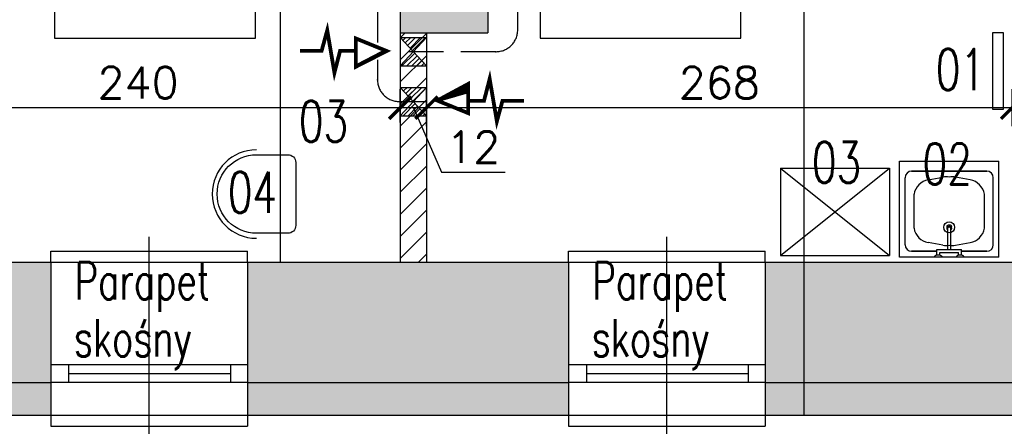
# Model space of a CAD drawing. Header units: millimetres. Extents: x 31969 to 285678, y -69766 to -1123.
# Tile 31 of 102: x 142272 to 142723, y -10680 to -10494. Entities that reach past the tile are written whole.
import ezdxf
from ezdxf.enums import TextEntityAlignment as Align
from ezdxf.lldxf.tags import DXFTag

# ---------------------------------------------------------------- set-up
doc = ezdxf.new("R2010")
doc.units = ezdxf.units.MM
doc.linetypes.add('KRE_16_8', pattern=[24, 16, -8])
for name, color, linetype in [('a- wentylacja Łukasza 2', 118, 'Continuous'), ('a-izolacja 1', 3, 'Continuous'), ('a-opis 1', 3, 'Continuous'), ('a-opis 3', 15, 'Continuous'), ('a-opis stolarki 1', 3, 'Continuous'), ('a-opis technologii 2', 12, 'Continuous'), ('a-przekrój 1', 3, 'Continuous'), ('a-przekrój 2', 251, 'Continuous'), ('a-stolarka okienna', 3, 'Continuous'), ('a-szkło', 4, 'Continuous'), ('a-szraf', 252, 'Continuous'), ('a-wymiary', 11, 'Continuous'), ('a-wyposażenie', 84, 'Continuous'), ('a-ściany działowe projektowane', 5, 'Continuous'), ('a-ściany istniejące murowane', 6, 'Continuous')]:
    doc.layers.add(name, color=color, linetype=linetype)
doc.styles.add('MAREK', font='simplex.shx')
doc.styles.add('RS01507', font='romans.shx', dxfattribs={"width": 0.7, "height": 0.15})
tags = doc.linetypes.add('DASHED', pattern=[0.75, 0.5, -0.25]).pattern_tags.tags
tags[6:7] = [DXFTag(74, 4), DXFTag(75, 0), DXFTag(340, '0'), DXFTag(46, 1.0), DXFTag(50, 0.0), DXFTag(44, 0.0), DXFTag(45, 0.0)]
tags[4:5] = [DXFTag(74, 4), DXFTag(75, 0), DXFTag(340, '0'), DXFTag(46, 1.0), DXFTag(50, 0.0), DXFTag(44, 0.0), DXFTag(45, 0.0)]
doc.dimstyles.new('MAREK', dxfattribs={"dimscale": 0.85, "dimtxt": 17, "dimasz": 12, "dimexe": 10, "dimexo": 0.625, "dimgap": 5, "dimtad": 1, "dimdec": 1, "dimdsep": 46, "dimtxsty": 'MAREK', "dimblk1": 'ARCHTICK', "dimblk2": 'ARCHTICK', "dimsah": 1, "dimcen": 2.5, "dimdle": 10, "dimadec": 0, "dimazin": 0, "dimtfac": 1, "dimtdec": 1, "dimtmove": 1, "dimatfit": 3, "dimldrblk": 'ARCHTICK', "dimfxl": 0, "dimtolj": 1, "dimtzin": 0, "dimarcsym": 0})

# ---------------------------------------------------------------- blocks, each defined once
blk = doc.blocks.new('_ARCHTICK')
at = {"color": 0, "linetype": 'ByBlock', "const_width": 0.15}
blk.add_lwpolyline([(-0.5, -0.5), (0.5, 0.5)], dxfattribs=at)
blk = doc.blocks.new('*D99')
at = {"layer": 'a-wymiary', "color": 0, "lineweight": -2, "ltscale": 100}
for p, q in [((142458.0717196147, -10542.85663354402), (142458.0717196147, -10525.85663354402)), ((142726.0717196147, -10542.85663354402), (142726.0717196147, -10525.85663354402)), ((142734.5717196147, -10534.35663354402), (142449.5717196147, -10534.35663354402))]:
    blk.add_line(p, q, dxfattribs=at)
at = {"layer": 'DEFPOINTS', "color": 0, "ltscale": 100}
for p in [(142458.0717196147, -10534.35663354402), (142458.0717196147, -10599.89497037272), (142726.0717196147, -10599.89497037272)]:
    blk.add_point(p, dxfattribs=at)
at = {"layer": 'a-wymiary', "color": 0, "lineweight": -2, "ltscale": 100, "xscale": 10.2, "yscale": 10.2, "zscale": 10.2, "rotation": 180}
blk.add_blockref('_ARCHTICK', (142458.0717196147, -10534.35663354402), dxfattribs=at)
at = {"layer": 'a-wymiary', "color": 0, "lineweight": -2, "ltscale": 100, "xscale": 10.2, "yscale": 10.2, "zscale": 10.2}
blk.add_blockref('_ARCHTICK', (142726.0717196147, -10534.35663354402), dxfattribs=at)
at = {"layer": 'a-wymiary', "color": 0, "ltscale": 100, "insert": (142592.0717196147, -10522.88163354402), "char_height": 14.45, "attachment_point": 5, "style": 'MAREK'}
blk.add_mtext('\\A1;268', dxfattribs=at)
blk = doc.blocks.new('*D100')
at = {"layer": 'a-wymiary', "color": 0, "lineweight": -2, "ltscale": 100}
for p, q in [((142446.0717196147, -10541.07798400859), (142446.0717196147, -10525.85663354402)), ((142458.0717196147, -10542.85663354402), (142458.0717196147, -10525.85663354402)), ((142466.5717196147, -10534.35663354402), (142437.5717196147, -10534.35663354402)), ((142452.0717196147, -10534.35663354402), (142464.8884793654, -10563.87994902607)), ((142464.8884793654, -10563.87994902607), (142494.0313365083, -10563.87994902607))]:
    blk.add_line(p, q, dxfattribs=at)
at = {"layer": 'DEFPOINTS', "color": 0, "ltscale": 100}
for p in [(142446.0717196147, -10534.35663354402), (142446.0717196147, -10541.60923400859), (142458.0717196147, -10599.89497037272)]:
    blk.add_point(p, dxfattribs=at)
at = {"layer": 'a-wymiary', "color": 0, "lineweight": -2, "ltscale": 100, "xscale": 10.2, "yscale": 10.2, "zscale": 10.2, "rotation": 180}
blk.add_blockref('_ARCHTICK', (142446.0717196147, -10534.35663354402), dxfattribs=at)
at = {"layer": 'a-wymiary', "color": 0, "lineweight": -2, "ltscale": 100, "xscale": 10.2, "yscale": 10.2, "zscale": 10.2}
blk.add_blockref('_ARCHTICK', (142458.0717196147, -10534.35663354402), dxfattribs=at)
at = {"layer": 'a-wymiary', "color": 0, "ltscale": 100, "insert": (142479.4599079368, -10552.40494902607), "char_height": 14.45, "attachment_point": 5, "style": 'MAREK'}
blk.add_mtext('\\A1;12', dxfattribs=at)
blk = doc.blocks.new('*D101')
at = {"layer": 'a-wymiary', "color": 0, "lineweight": -2, "ltscale": 100}
for p, q in [((142206.0717196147, -10542.85663354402), (142206.0717196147, -10525.85663354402)), ((142446.0717196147, -10541.07798400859), (142446.0717196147, -10525.85663354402)), ((142454.5717196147, -10534.35663354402), (142197.5717196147, -10534.35663354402))]:
    blk.add_line(p, q, dxfattribs=at)
at = {"layer": 'DEFPOINTS', "color": 0, "ltscale": 100}
for p in [(142206.0717196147, -10534.35663354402), (142206.0717196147, -10543.83074468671), (142446.0717196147, -10541.60923400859)]:
    blk.add_point(p, dxfattribs=at)
at = {"layer": 'a-wymiary', "color": 0, "lineweight": -2, "ltscale": 100, "xscale": 10.2, "yscale": 10.2, "zscale": 10.2, "rotation": 180}
blk.add_blockref('_ARCHTICK', (142206.0717196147, -10534.35663354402), dxfattribs=at)
at = {"layer": 'a-wymiary', "color": 0, "lineweight": -2, "ltscale": 100, "xscale": 10.2, "yscale": 10.2, "zscale": 10.2}
blk.add_blockref('_ARCHTICK', (142446.0717196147, -10534.35663354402), dxfattribs=at)
at = {"layer": 'a-wymiary', "color": 0, "ltscale": 100, "insert": (142326.0717196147, -10522.88163354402), "char_height": 14.45, "attachment_point": 5, "style": 'MAREK'}
blk.add_mtext('\\A1;240', dxfattribs=at)

msp = doc.modelspace()

# ---------------------------------------------------------------- hatches: boundary and pattern name
at = {"layer": 'a- wentylacja Łukasza 2'}
h = msp.add_hatch(dxfattribs=at)
h.set_pattern_fill('LINE', color=256, scale=0.5, angle=45)
h.set_pattern_definition([(45, (-800.0000000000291, -549.8941924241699), (-1.122532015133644, 1.122532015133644), [])])
h.paths.add_polyline_path([(142452.0717196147, -10508.69702011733), (142458.0717196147, -10502.19702011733), (142446.0717196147, -10502.19702011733)])
h.paths.add_polyline_path([(142452.0717196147, -10508.69702011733), (142446.0717196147, -10515.19702011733), (142458.0717196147, -10515.19702011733)])
h = msp.add_hatch(dxfattribs=at)
h.set_pattern_fill('LINE', color=256, scale=0.5, angle=45)
h.set_pattern_definition([(45, (1777.999999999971, 42.54522442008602), (-1.122532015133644, 1.122532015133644), [])])
h.paths.add_polyline_path([(142458.0717196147, -10538.04167433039), (142452.0717196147, -10531.54167433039), (142446.0717196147, -10538.04167433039)])
h.paths.add_polyline_path([(142458.0717196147, -10525.04167433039), (142446.0717196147, -10525.04167433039), (142452.0717196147, -10531.54167433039)])
at = {"layer": 'a-przekrój 2', "ltscale": 0.1}
h = msp.add_hatch(dxfattribs=at)
h.set_pattern_fill('LINE', color=256, scale=2.25, angle=45)
h.set_pattern_definition([(45, (-28, 0), (-5.051394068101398, 5.051394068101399), [])])
h.paths.add_polyline_path([(142458.0717196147, -10500.09663652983), (142446.0717196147, -10500.09663652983), (142446.0717196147, -10605.09663652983), (142458.0717196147, -10605.09663652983)])
at = {"layer": 'a-szraf', "ltscale": 0.9}
h = msp.add_hatch(color=254, dxfattribs=at)
h.dxf.hatch_style = 1
h.paths.add_polyline_path([(143596.0717196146, -10385.09663652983), (143596.0717196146, -10361.09663652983), (143596.0717196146, -10351.09663652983), (143541.0717196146, -10351.09663652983), (143541.0717196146, -10360.09663652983), (143246.0717196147, -10360.09663652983), (143246.0717196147, -10402.09663652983), (143256.0717196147, -10402.09663652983), (143256.0717196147, -10416.09663652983), (143266.0717196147, -10416.09663652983), (143266.0717196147, -10402.09663652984), (143541.0717196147, -10402.09663652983), (143555.0717196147, -10402.09663652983), (143555.0717196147, -10619.09663652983), (142992.5299279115, -10619.09663652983), (142992.5299279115, -10660.09663652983), (143017.0717196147, -10660.09663652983), (143017.0717196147, -11255.09663652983), (143386.0717196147, -11255.09663652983), (143386.0717196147, -11247.09663652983), (143386.0717196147, -11231.09663652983), (143041.0717196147, -11231.09663652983), (143041.0717196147, -10687.09663652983), (143556.0717196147, -10687.09663652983), (143556.0717196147, -11231.09663652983), (143536.0717196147, -11231.09663652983), (143536.0717196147, -11255.09663652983), (143580.0717196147, -11255.09663652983), (143580.0717196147, -10660.09663652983), (143596.0717196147, -10660.09663652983)])
h.paths.add_polyline_path([(143611.0717196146, -10385.09663652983), (143596.0717196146, -10385.09663652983), (143596.0717196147, -10660.09663652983), (143580.0717196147, -10660.09663652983), (143580.0717196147, -11255.09663652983), (143536.0717196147, -11255.09663652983), (143536.0717196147, -11271.09663652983), (143596.0717196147, -11271.09663652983), (143596.0717196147, -10675.09663652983), (143611.0717196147, -10675.09663652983)])
h.paths.add_polyline_path([(143611.0717196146, -10351.09663652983), (143596.0717196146, -10351.09663652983), (143596.0717196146, -10361.09663652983), (143611.0717196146, -10361.09663652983)])
h.paths.add_polyline_path([(143017.0717196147, -10660.09663652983), (142992.5299279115, -10660.09663652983), (142992.5299279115, -10675.09663652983), (143001.0717196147, -10675.09663652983), (143001.0717196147, -11271.09663652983), (143386.0717196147, -11271.09663652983), (143386.0717196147, -11255.09663652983), (143017.0717196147, -11255.09663652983)])
h.paths.add_polyline_path([(143259.0717196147, -11056.09663652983), (143216.0717196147, -11056.09663652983), (143216.0717196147, -10862.09663652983), (143381.0717196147, -10862.09663652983), (143381.0717196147, -11056.09663652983), (143377.0717196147, -11056.09663652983), (143377.0717196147, -11076.09663652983), (143401.0717196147, -11076.09663652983), (143401.0717196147, -10842.09663652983), (143196.0717196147, -10842.09663652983), (143196.0717196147, -11076.09663652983), (143259.0717196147, -11076.09663652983)], flags=17)
h.paths.add_polyline_path([(143208.0717196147, -11076.09663652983), (143196.0717196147, -11076.09663652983), (143196.0717196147, -11111.09663652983), (143208.0717196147, -11111.09663652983)], flags=17)
h.paths.add_polyline_path([(143208.0717196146, -11221.09663652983), (143196.0717196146, -11221.09663652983), (143196.0717196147, -11231.09663652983), (143208.0717196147, -11231.09663652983)], flags=17)
h.paths.add_polyline_path([(142951.0299279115, -10660.09663652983), (142831.0717196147, -10660.09663652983), (142831.0717196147, -10675.09663652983), (142946.6069494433, -10675.09663652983), (142951.0299279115, -10668.94701674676)])
h.paths.add_polyline_path([(142951.0299279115, -10619.09663652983), (142921.0717196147, -10619.09663652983), (142921.0717196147, -10605.09663652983), (142921.0717196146, -10524.09663652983), (142879.0717196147, -10524.09663652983), (142879.0717196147, -10605.09663652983), (142831.0717196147, -10605.09663652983), (142831.0717196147, -10660.09663652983), (142951.0299279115, -10660.09663652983)])
h.paths.add_polyline_path([(142951.0299279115, -10605.09663652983), (142921.0717196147, -10605.09663652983), (142921.0717196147, -10619.09663652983), (142951.0299279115, -10619.09663652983)], flags=17)
h.paths.add_polyline_path([(142971.7799279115, -10605.09663652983), (142951.0299279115, -10605.09663652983), (142959.3299279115, -10619.09663652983), (142971.7799279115, -10619.09663652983)])
h.paths.add_polyline_path([(142951.0299279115, -10605.09663652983), (142951.0299279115, -10619.09663652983), (142959.3299279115, -10619.09663652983)], flags=17)
h.paths.add_polyline_path([(142992.5299279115, -10605.09663652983), (142971.7799279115, -10605.09663652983), (142971.7799279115, -10619.09663652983), (142984.2299279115, -10619.09663652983)])
h.paths.add_polyline_path([(142992.5299279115, -10605.09663652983), (142984.2299279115, -10619.09663652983), (142992.5299279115, -10619.09663652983)], flags=17)
h.paths.add_polyline_path([(142992.5299279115, -10619.09663652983), (142984.2299279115, -10619.09663652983), (142971.7799279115, -10640.09663652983), (142983.6370707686, -10660.09663652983), (142992.5299279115, -10660.09663652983)])
h.paths.add_polyline_path([(142959.3299279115, -10619.09663652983), (142951.0299279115, -10619.09663652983), (142951.0299279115, -10660.09663652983), (142957.3953687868, -10660.09663652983), (142971.7799279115, -10640.09663652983)])
h.paths.add_polyline_path([(142971.7799279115, -10619.09663652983), (142959.3299279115, -10619.09663652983), (142971.7799279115, -10640.09663652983)], flags=17)
h.paths.add_polyline_path([(142984.2299279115, -10619.09663652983), (142971.7799279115, -10619.09663652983), (142971.7799279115, -10640.09663652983)], flags=17)
h.paths.add_polyline_path([(142971.7799279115, -10640.09663652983), (142959.9227850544, -10660.09663652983), (142971.7799279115, -10660.09663652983)], flags=16)
h.paths.add_polyline_path([(142971.7799279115, -10640.09663652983), (142971.7799279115, -10660.09663652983), (142983.6370707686, -10660.09663652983)], flags=17)
h.paths.add_polyline_path([(142983.6370707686, -10660.09663652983), (142971.7799279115, -10660.09663652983), (142971.7799279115, -10675.09663652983), (142992.5299279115, -10675.09663652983)])
h.paths.add_polyline_path([(142971.7799279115, -10660.09663652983), (142959.9227850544, -10660.09663652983), (142951.0299279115, -10675.09663652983), (142971.7799279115, -10675.09663652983)])
h.paths.add_polyline_path([(142992.5299279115, -10660.09663652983), (142983.6370707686, -10660.09663652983), (142992.5299279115, -10675.09663652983)], flags=17)
h.paths.add_polyline_path([(142959.9227850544, -10660.09663652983), (142957.3953687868, -10660.09663652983), (142951.0299279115, -10668.94701674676), (142951.0299279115, -10675.09663652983)], flags=17)
h.paths.add_polyline_path([(142957.3953687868, -10660.09663652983), (142951.0299279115, -10660.09663652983), (142951.0299279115, -10668.94701674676)], flags=16)
h.paths.add_polyline_path([(142971.7799279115, -10640.09663652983), (142957.3953687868, -10660.09663652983), (142959.9227850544, -10660.09663652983)], flags=17)
h.paths.add_polyline_path([(142954.5299279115, -10360.09663652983), (142853.0717196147, -10360.09663652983), (142853.0717196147, -10375.09663652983), (142879.0717196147, -10375.09663652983), (142879.0717196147, -10444.09663652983), (142921.0717196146, -10444.09663652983), (142921.0717196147, -10402.09663652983), (142954.5299279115, -10402.09663652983)])
h.paths.add_polyline_path([(143127.5564485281, -10360.09663652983), (143036.0717196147, -10360.09663652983), (143036.0717196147, -10375.09663652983), (142989.0299279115, -10375.09663652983), (142989.0299279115, -10402.09663652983), (143127.5564485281, -10402.09663652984)])
h.paths.add_polyline_path([(143144.0717196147, -10365.58919518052), (143144.0717196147, -10360.09663652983), (143137.058463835, -10360.09663652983), (143137.0576679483, -10381.09394096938)], flags=17)
h.paths.add_polyline_path([(143137.058463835, -10360.09663652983), (143127.5564485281, -10360.09663652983), (143137.0564485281, -10381.09663652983), (143137.0576679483, -10381.09394096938)], flags=17)
h.paths.add_polyline_path([(143127.5564485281, -10360.09663652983), (143127.5564485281, -10402.09663652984), (143137.0564485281, -10381.09663652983)], flags=17)
h.paths.add_polyline_path([(143137.0576677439, -10381.09933163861), (143137.0564485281, -10381.09663652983), (143127.5564485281, -10402.09663652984), (143137.0568718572, -10402.09663652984)], flags=17)
h.paths.add_polyline_path([(143144.0717196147, -10396.60407787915), (143137.0576677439, -10381.09933163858), (143137.0568718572, -10402.09663652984), (143144.0717196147, -10402.09663652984)], flags=17)
h.paths.add_polyline_path([(143144.0717196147, -10365.58919518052), (143137.0576679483, -10381.09394096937), (143137.0576677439, -10381.09933163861), (143144.0717196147, -10396.60407787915)], flags=17)
h.paths.add_polyline_path([(142989.0299279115, -10375.09663652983), (142976.7084993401, -10375.09663652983), (142971.7799279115, -10381.09663652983), (142989.0299279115, -10402.09663652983)])
h.paths.add_polyline_path([(142976.7084993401, -10375.09663652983), (142971.7799279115, -10375.09663652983), (142971.7799279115, -10381.09663652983)], flags=17)
h.paths.add_polyline_path([(142971.7799279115, -10375.09663652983), (142966.8513564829, -10375.09663652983), (142971.7799279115, -10381.09663652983)], flags=17)
h.paths.add_polyline_path([(142966.8513564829, -10375.09663652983), (142966.0717196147, -10375.09663652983), (142966.0717196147, -10374.14751338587), (142954.5299279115, -10360.09663652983), (142954.5299279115, -10402.09663652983), (142971.7799279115, -10381.09663652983)])
h.paths.add_polyline_path([(142966.0717196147, -10360.09663652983), (142954.5299279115, -10360.09663652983), (142966.0717196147, -10374.14751338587)], flags=17)
h.paths.add_polyline_path([(142971.7799279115, -10381.09663652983), (142954.5299279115, -10402.09663652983), (142971.7799279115, -10402.09663652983)], flags=17)
h.paths.add_polyline_path([(142971.7799279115, -10381.09663652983), (142971.7799279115, -10402.09663652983), (142989.0299279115, -10402.09663652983)], flags=17)
h.paths.add_polyline_path([(142741.0717196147, -10396.69613323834), (142726.0717196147, -10396.69613323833), (142726.0717196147, -10605.09663652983), (142630.8582230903, -10605.09663652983), (142630.8582230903, -10660.09663652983), (142741.0717196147, -10660.09663652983), (142741.0717196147, -10605.09663652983)])
h.paths.add_polyline_path([(142741.0717196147, -10660.09663652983), (142630.8582230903, -10660.09663652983), (142630.8582230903, -10675.09663652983), (142741.0717196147, -10675.09663652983)])
h.paths.add_polyline_path([(142630.8582230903, -10660.09663652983), (142613.0717196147, -10660.09663652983), (142613.0717196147, -10675.09663652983), (142630.8582230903, -10675.09663652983)])
h.paths.add_polyline_path([(142630.8582230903, -10605.09663652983), (142613.0717196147, -10605.09663652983), (142613.0717196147, -10660.09663652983), (142630.8582230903, -10660.09663652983)])
h.paths.add_polyline_path([(142751.0717196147, -10360.09663652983), (142726.0717196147, -10360.09663652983), (142726.0717196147, -10375.09663652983), (142726.0717196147, -10383.69613323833), (142741.0717196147, -10383.69613323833), (142741.0717196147, -10375.09663652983), (142751.0717196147, -10375.09663652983)])
h.paths.add_polyline_path([(142741.0717196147, -10383.69613323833), (142733.5717196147, -10390.19613323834), (142741.0717196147, -10390.19613323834)])
h.paths.add_polyline_path([(142726.0717196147, -10383.69613323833), (142726.0717196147, -10390.19613323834), (142733.5717196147, -10390.19613323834)])
h.paths.add_polyline_path([(142741.0717196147, -10383.69613323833), (142726.0717196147, -10383.69613323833), (142733.5717196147, -10390.19613323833)])
h.paths.add_polyline_path([(142733.5717196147, -10390.19613323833), (142726.0717196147, -10396.69613323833), (142741.0717196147, -10396.69613323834)])
h.paths.add_polyline_path([(142733.5717196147, -10390.19613323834), (142726.0717196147, -10390.19613323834), (142726.0717196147, -10396.69613323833)], flags=17)
h.paths.add_polyline_path([(142741.0717196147, -10390.19613323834), (142733.5717196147, -10390.19613323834), (142741.0717196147, -10396.69613323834)], flags=17)
h.paths.add_polyline_path([(142523.0717196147, -10660.09663652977), (142376.0717196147, -10660.09663652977), (142376.0717196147, -10675.09663652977), (142523.0717196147, -10675.09663652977)])
h.paths.add_polyline_path([(142523.0717196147, -10605.09663652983), (142376.0717196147, -10605.09663652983), (142376.0717196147, -10660.09663652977), (142523.0717196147, -10660.09663652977)])
h.paths.add_polyline_path([(142286.0717196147, -10605.09663652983), (142206.0717196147, -10605.09663652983), (142206.0717196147, -10388.98815919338), (142191.0717196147, -10388.98815919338), (142191.0717196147, -10605.09663652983), (142158.0717196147, -10605.09663652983), (142158.0717196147, -10660.09663652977), (142286.0717196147, -10660.09663652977)])
h.paths.add_polyline_path([(142286.0717196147, -10660.09663652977), (142158.0717196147, -10660.09663652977), (142158.0717196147, -10675.09663652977), (142286.0717196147, -10675.09663652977)])
h.paths.add_polyline_path([(142068.0717196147, -10660.09663652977), (141971.0717196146, -10660.09663652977), (141971.0717196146, -10675.09663652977), (142068.0717196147, -10675.09663652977)])
h.paths.add_polyline_path([(142068.0717196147, -10605.09663652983), (142001.0717196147, -10605.09663652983), (142001.0717196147, -10593.09663652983), (141986.0717196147, -10593.09663652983), (141986.0717196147, -10605.09663652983), (141971.0717196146, -10605.09663652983), (141971.0717196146, -10660.09663652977), (142068.0717196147, -10660.09663652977)])
h.paths.add_polyline_path([(142027.0717196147, -10456.20376256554), (141986.0717196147, -10456.20376256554), (141986.0717196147, -10503.09663652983), (142027.0717196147, -10503.09663652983)])
h.paths.add_polyline_path([(142027.0717196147, -10431.59663652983), (142013.5654336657, -10431.59663652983), (141999.5654336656, -10431.59663652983), (141999.5654336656, -10417.59663652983), (142013.5654336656, -10417.59663652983), (142027.0717196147, -10417.59663652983), (142027.0717196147, -10375.09663652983), (142066.0638264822, -10375.09663652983), (142066.0638264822, -10360.09663652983), (141986.0717196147, -10360.09663652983), (141986.0717196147, -10456.20376256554), (142027.0717196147, -10456.20376256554)])
h.paths.add_polyline_path([(142027.0717196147, -10417.59663652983), (142013.5654336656, -10417.59663652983), (142013.5654336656, -10431.59663652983), (142027.0717196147, -10431.59663652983)], flags=17)
h.paths.add_polyline_path([(142085.0717196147, -10360.09663652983), (142066.0638264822, -10360.09663652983), (142085.0717196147, -10364.0023679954)], flags=17)
h.paths.add_polyline_path([(142085.0717196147, -10364.0023679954), (142066.0638264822, -10360.09663652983), (142066.0638264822, -10375.09663652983), (142085.0717196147, -10371.19090506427)])
h.paths.add_polyline_path([(142085.0717196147, -10371.19090506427), (142066.0638264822, -10375.09663652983), (142085.0717196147, -10375.09663652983)], flags=17)
h.paths.add_polyline_path([(142486.0717196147, -10375.09663652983), (142634.0717196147, -10375.09663652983), (142634.0717196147, -10360.09663652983), (142368.0717196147, -10360.09663652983), (142368.0717196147, -10375.09663652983), (142446.0717196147, -10375.09663652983), (142446.0717196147, -10500.09663652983), (142486.0717196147, -10500.09663652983)])
h.paths.add_polyline_path([(142236.0717196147, -10360.09663652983), (142187.0717196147, -10360.09663652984), (142187.0717196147, -10375.09663652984), (142191.0717196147, -10375.09663652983), (142191.0717196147, -10375.98815919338), (142206.0717196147, -10375.98815919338), (142206.0717196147, -10375.09663652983), (142236.0717196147, -10375.09663652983)])
h.paths.add_polyline_path([(142206.0717196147, -10375.98815919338), (142191.0717196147, -10375.98815919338), (142198.5717196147, -10382.48815919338)])
h.paths.add_polyline_path([(142191.0717196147, -10375.98815919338), (142191.0717196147, -10382.48815919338), (142198.5717196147, -10382.48815919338)], flags=17)
h.paths.add_polyline_path([(142206.0717196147, -10375.98815919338), (142198.5717196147, -10382.48815919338), (142206.0717196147, -10382.48815919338)], flags=17)
h.paths.add_polyline_path([(142206.0717196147, -10382.48815919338), (142198.5717196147, -10382.48815919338), (142206.0717196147, -10388.98815919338)])
h.paths.add_polyline_path([(142198.5717196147, -10382.48815919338), (142191.0717196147, -10388.98815919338), (142206.0717196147, -10388.98815919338)])
h.paths.add_polyline_path([(142198.5717196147, -10382.48815919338), (142191.0717196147, -10382.48815919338), (142191.0717196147, -10388.98815919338)])

# ---------------------------------------------------------------- linework, layer by layer
at = {"layer": 'a- wentylacja Łukasza 2', "linetype": 'KRE_16_8'}
for p, q in [((142435.64775864, -10392.48815919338), (142435.64775864, -10521.54167433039)), ((142499.8466330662, -10498.69702011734), (142499.8466330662, -10400.19613323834)), ((142489.8466330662, -10508.69702011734), (142446.0717196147, -10508.69702011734)), ((142446.0717196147, -10531.54167433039), (142458.0717196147, -10531.54167433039))]:
    msp.add_line(p, q, dxfattribs=at)
at = {"layer": 'a- wentylacja Łukasza 2'}
for p, q in [((142446.0717196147, -10502.19702011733), (142458.0717196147, -10502.19702011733)), ((142458.0717196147, -10502.19702011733), (142446.0717196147, -10515.19702011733)), ((142458.0717196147, -10515.19702011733), (142446.0717196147, -10502.19702011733)), ((142446.0717196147, -10515.19702011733), (142458.0717196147, -10515.19702011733)), ((142446.0717196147, -10525.04167433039), (142458.0717196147, -10525.04167433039)), ((142446.0717196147, -10538.04167433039), (142458.0717196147, -10525.04167433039)), ((142446.0717196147, -10525.04167433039), (142458.0717196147, -10538.04167433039)), ((142446.0717196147, -10538.04167433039), (142458.0717196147, -10538.04167433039))]:
    msp.add_line(p, q, dxfattribs=at)
at = {"layer": 'a- wentylacja Łukasza 2', "ltscale": 0.5, "const_width": 1.741824}
for points in [[(142400.1956740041, -10508.331196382), (142410.0593444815, -10508.331196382), (142412.6422413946, -10498.93931422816), (142415.9406659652, -10518.32397147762), (142418.5236695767, -10508.331196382), (142425.743531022, -10508.331196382), (142425.7435310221, -10514.42285283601), (142439.6892287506, -10508.33119638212), (142425.743531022, -10502.64706041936), (142425.743531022, -10508.331196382)], [(142502.726785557, -10531.16379796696), (142492.8631150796, -10531.16379796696), (142490.2802181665, -10540.5556801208), (142486.9817935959, -10521.17102287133), (142484.3987899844, -10531.16379796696), (142477.1789285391, -10531.16379796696), (142477.178928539, -10525.07214151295), (142463.2332308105, -10531.16379796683), (142477.1789285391, -10536.8479339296), (142477.1789285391, -10531.16379796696)]]:
    msp.add_lwpolyline(points, dxfattribs=at)
at = {"layer": 'a- wentylacja Łukasza 2', "linetype": 'KRE_16_8'}
for centre, start, end in [((142489.8466330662, -10498.69702011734), 270, 0), ((142445.64775864, -10521.54167433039), 180, 270)]:
    msp.add_arc(centre, 10, start, end, dxfattribs=at)
for p in [(142489.8466330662, -10508.69702011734), (142435.64775864, -10521.54167433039)]:
    msp.add_point(p, dxfattribs=at)
at = {"layer": 'a-izolacja 1'}
for p, q in [((142158.0717196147, -10660.09663652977), (142286.0717196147, -10660.09663652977)), ((142376.0717196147, -10660.09663652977), (142523.0717196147, -10660.09663652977)), ((142613.0717196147, -10660.09663652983), (142741.0717196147, -10660.09663652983))]:
    msp.add_line(p, q, dxfattribs=at)
at = {"layer": 'a-opis 3'}
for points in [[(142379.7971136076, -10456.20376256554), (142287.8824123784, -10456.20376256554), (142287.8824123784, -10502.43995177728), (142379.7971136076, -10502.43995177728)], [(142601.9954699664, -10456.20376256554), (142510.0807687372, -10456.20376256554), (142510.0807687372, -10502.43995177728), (142601.9954699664, -10502.43995177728)]]:
    msp.add_lwpolyline(points, close=True, dxfattribs=at)
at = {"layer": 'a-opis stolarki 1'}
for p, q in [((142331.0717196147, -10730.52524394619), (142331.0717196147, -10593.40270311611)), ((142568.0717196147, -10730.52524394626), (142568.0717196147, -10593.40270311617))]:
    msp.add_line(p, q, dxfattribs=at)
at = {"layer": 'a-przekrój 1', "ltscale": 100}
msp.add_line((142630.8582230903, -10675.09663652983), (142630.8582230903, -10385.1807420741), dxfattribs=at)
at = {"layer": 'a-stolarka okienna', "ltscale": 40}
for p, q in [((142286.0717196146, -10605.09663652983), (142286.0717196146, -10600.09663652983)), ((142286.0717196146, -10600.09663652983), (142376.0717196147, -10600.09663652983)), ((142376.0717196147, -10605.09663652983), (142376.0717196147, -10600.09663652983)), ((142523.0717196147, -10605.09663652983), (142523.0717196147, -10600.09663652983)), ((142523.0717196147, -10600.09663652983), (142613.0717196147, -10600.09663652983)), ((142613.0717196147, -10605.09663652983), (142613.0717196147, -10600.09663652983)), ((142286.0717196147, -10675.09663652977), (142286.0717196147, -10680.09663652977)), ((142376.0717196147, -10675.09663652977), (142376.0717196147, -10680.09663652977)), ((142523.0717196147, -10675.09663652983), (142523.0717196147, -10680.09663652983)), ((142613.0717196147, -10675.09663652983), (142613.0717196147, -10680.09663652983)), ((142286.0717196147, -10680.09663652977), (142376.0717196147, -10680.09663652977)), ((142523.0717196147, -10680.09663652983), (142613.0717196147, -10680.09663652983))]:
    msp.add_line(p, q, dxfattribs=at)
at = {"layer": 'a-stolarka okienna', "linetype": 'DASHED', "lineweight": 25, "ltscale": 20}
for p, q in [((142286.0717196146, -10605.09663652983), (142376.0717196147, -10605.09663652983)), ((142523.0717196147, -10605.09663652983), (142613.0717196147, -10605.09663652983)), ((142286.0717196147, -10675.09663652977), (142376.0717196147, -10675.09663652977)), ((142523.0717196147, -10675.09663652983), (142613.0717196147, -10675.09663652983))]:
    msp.add_line(p, q, dxfattribs=at)
at = {"layer": 'a-stolarka okienna'}
for p, q in [((142376.0717196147, -10652.09663652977), (142286.2965844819, -10652.09663652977)), ((142294.296584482, -10652.09663652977), (142294.296584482, -10660.09663652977)), ((142368.296584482, -10652.09663652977), (142368.296584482, -10660.09663652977)), ((142613.0717196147, -10652.09663652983), (142523.2965844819, -10652.09663652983)), ((142531.296584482, -10652.09663652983), (142531.296584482, -10660.09663652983)), ((142605.296584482, -10652.09663652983), (142605.296584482, -10660.09663652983)), ((142376.0717196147, -10660.09663652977), (142286.0717196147, -10660.09663652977)), ((142613.0717196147, -10660.09663652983), (142523.0717196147, -10660.09663652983))]:
    msp.add_line(p, q, dxfattribs=at)
at = {"layer": 'a-szkło', "ltscale": 2}
for p, q in [((142294.296584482, -10656.09663652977), (142368.296584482, -10656.09663652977)), ((142531.296584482, -10656.09663652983), (142605.296584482, -10656.09663652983))]:
    msp.add_line(p, q, dxfattribs=at)
at = {"layer": 'a-wyposażenie'}
for p, q in [((142391.0717196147, -10375.09663652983), (142391.0717196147, -10605.09663652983)), ((142620.0258134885, -10562.07864510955), (142670.0258134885, -10562.07864510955)), ((142620.0258134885, -10562.07864510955), (142620.0258134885, -10602.07864510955)), ((142620.0258134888, -10562.07864510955), (142670.0258134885, -10602.07864510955)), ((142620.0258134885, -10602.07864510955), (142670.0258134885, -10562.07864510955)), ((142670.0258134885, -10562.07864510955), (142670.0258134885, -10602.07864510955)), ((142674.6192063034, -10558.89397535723), (142719.9813731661, -10558.89397535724)), ((142674.6192063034, -10602.75237296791), (142674.6192063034, -10558.89397535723)), ((142719.9813731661, -10602.75237296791), (142719.9813731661, -10558.89397535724)), ((142677.1192063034, -10597.10080180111), (142677.1192063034, -10566.39397535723)), ((142680.1192063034, -10563.39397535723), (142714.4813731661, -10563.39397535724)), ((142714.4813731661, -10563.39397535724), (142680.1192063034, -10563.39397535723)), ((142687.654378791, -10567.38758035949), (142694.4381227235, -10566.15417235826)), ((142706.9462006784, -10567.38758035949), (142700.1624567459, -10566.15417235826)), ((142717.4813731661, -10597.10080180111), (142717.4813731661, -10566.39397535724)), ((142681.194310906, -10589.5514294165), (142681.194310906, -10573.94334774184)), ((142713.4062685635, -10589.5514294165), (142713.4062685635, -10573.94334774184)), ((142713.4062685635, -10589.5514294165), (142713.4062685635, -10573.94334774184)), ((142696.3002897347, -10589.56393463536), (142696.3002897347, -10588.85993463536)), ((142696.6202897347, -10599.25461925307), (142696.6202897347, -10589.56393463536)), ((142697.9802897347, -10599.25461925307), (142697.9802897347, -10589.56393463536)), ((142698.3002897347, -10589.56393463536), (142698.3002897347, -10588.85993463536)), ((142694.4381228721, -10597.3406048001), (142687.654378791, -10596.10719679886)), ((142700.1624565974, -10597.3406048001), (142706.9462006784, -10596.10719679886)), ((142620.0258134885, -10602.07864510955), (142670.0258134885, -10602.07864510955)), ((142719.9813731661, -10602.75237296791), (142674.6192063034, -10602.75237296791)), ((142691.6202381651, -10600.10080180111), (142680.1192063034, -10600.10080180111)), ((142680.1192063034, -10600.10080180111), (142691.6202381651, -10600.10080180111)), ((142691.6202381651, -10599.25461925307), (142702.9803413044, -10599.25461925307)), ((142691.6202381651, -10601.89338115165), (142691.6202381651, -10599.25461925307)), ((142692.9802381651, -10600.61461925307), (142701.6203413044, -10600.61461925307)), ((142692.9802381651, -10601.89338115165), (142692.9802381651, -10600.61461925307)), ((142701.6203413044, -10601.89338115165), (142701.6203413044, -10600.61461925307)), ((142702.9803413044, -10601.89338115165), (142702.9803413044, -10599.25461925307)), ((142714.4813731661, -10600.10080180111), (142702.9803413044, -10600.10080180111)), ((142702.9803413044, -10600.10080180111), (142714.4813731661, -10600.10080180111))]:
    msp.add_line(p, q, dxfattribs=at)
msp.add_lwpolyline([(142717.3059985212, -10535.13136767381), (142717.3059985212, -10499.88859503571), (142721.9790369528, -10499.88859503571), (142721.9790369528, -10535.13136767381)], close=True, dxfattribs=at)
msp.add_lwpolyline([(142380.2503413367, -10591.86079754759, -0.9999999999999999), (142380.2503413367, -10555.86079754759), (142394.6503413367, -10555.86079754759, -0.414213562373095), (142398.2503413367, -10559.46079754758), (142398.2503413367, -10588.26079754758, -0.414213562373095), (142394.6503413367, -10591.86079754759)], format="xyb", close=True, dxfattribs=at)
for points in [[(142696.3002897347, -10588.85993463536, -0.1045459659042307), (142696.3753589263, -10588.50483391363, -0.1007964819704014), (142696.5931829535, -10588.19815561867, -0.09591071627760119), (142696.9145713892, -10587.99618599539, -0.09272044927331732), (142697.3002897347, -10587.92403777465, -0.0927204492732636), (142697.6860080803, -10587.99618599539, -0.09591071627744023), (142698.0073965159, -10588.19815561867, -0.100796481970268), (142698.2252205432, -10588.50483391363, -0.1045459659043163), (142698.3002897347, -10588.85993463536, -0.1045459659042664)], [(142696.6202897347, -10590.2501687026, -0.00914130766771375), (142696.5931829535, -10590.22571365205, -0.1007964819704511), (142696.3753589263, -10589.91903535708, -0.1045459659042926), (142696.3002897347, -10589.56393463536, -0.1045459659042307), (142696.3753589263, -10589.20883391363, -0.1007964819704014), (142696.5931829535, -10588.90215561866, -0.09591071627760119), (142696.9145713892, -10588.70018599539, -0.09272044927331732), (142697.3002897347, -10588.62803777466, -0.0927204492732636), (142697.6860080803, -10588.70018599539, -0.09591071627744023), (142698.0073965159, -10588.90215561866, -0.100796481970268), (142698.2252205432, -10589.20883391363, -0.1045459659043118), (142698.3002897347, -10589.56393463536, -0.1045459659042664), (142698.2252205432, -10589.91903535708, -0.1007964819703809), (142698.0073965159, -10590.22571365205, -0.009141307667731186), (142697.9802897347, -10590.2501687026, -0.09272044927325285)], [(142696.6202897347, -10589.56393463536, -0.1045459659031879), (142696.6679802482, -10589.33834361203, -0.1007964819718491), (142696.8118446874, -10589.13579432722, -0.09591071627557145), (142697.03023594, -10588.99855105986, -0.09272044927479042), (142697.3002897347, -10588.94803777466, -0.0927204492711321), (142697.5703435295, -10588.99855105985, -0.09591071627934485), (142697.788734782, -10589.13579432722, -0.1007964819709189), (142697.9325992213, -10589.33834361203, -0.1045459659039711), (142697.9802897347, -10589.56393463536, -0.1045459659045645)]]:
    msp.add_lwpolyline(points, format="xyb", dxfattribs=at)
msp.add_circle((142697.3002897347, -10589.11907293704), 2.5, dxfattribs=at)
for centre, radius, start, end in [((142380.2503413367, -10573.86079754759), 20.25, 90, 270), ((142680.1192063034, -10566.39397535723), 3, 90, 180), ((142689.0854622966, -10575.25853964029), 8, 100.3048464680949, 170.5376777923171), ((142695.8692062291, -10574.02513163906), 8, 79.69515353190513, 100.3048464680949), ((142698.7313732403, -10574.02513163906), 8, 79.69515353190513, 100.3048464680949), ((142705.5151171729, -10575.25853964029), 8, 9.462322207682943, 79.69515353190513), ((142714.4813731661, -10566.39397535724), 3, 0, 90), ((142689.0854622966, -10588.23623751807), 8, 189.4623222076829, 259.6951535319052), ((142705.5151171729, -10588.23623751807), 8, 280.3048464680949, 350.5376777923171), ((142680.1192063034, -10597.10080180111), 3, 180, 270), ((142695.8692063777, -10589.4696455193), 8, 259.6951535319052, 280.3048464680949), ((142698.7313730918, -10589.4696455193), 8, 259.6951535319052, 280.3048464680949), ((142714.4813731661, -10597.10080180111), 3, 270, 0), ((142692.3002381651, -10604.29912428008), 2.5, 38.22130188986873, 141.7786981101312), ((142702.3003413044, -10604.29912428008), 2.5, 38.22130188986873, 141.7786981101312)]:
    msp.add_arc(centre, radius, start, end, dxfattribs=at)
at = {"layer": 'a-ściany działowe projektowane', "ltscale": 20}
for p, q in [((142446.0717196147, -10500.09663652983), (142446.0717196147, -10605.09663652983)), ((142458.0717196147, -10500.09663652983), (142458.0717196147, -10605.09663652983))]:
    msp.add_line(p, q, dxfattribs=at)
at = {"layer": 'a-ściany istniejące murowane'}
for p, q in [((142446.0717196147, -10375.09663652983), (142446.0717196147, -10500.09663652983)), ((142486.0717196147, -10375.09663652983), (142486.0717196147, -10500.09663652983)), ((142446.0717196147, -10500.09663652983), (142486.0717196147, -10500.09663652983)), ((142206.0717196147, -10605.09663652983), (142286.0717196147, -10605.09663652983)), ((142286.0717196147, -10605.09663652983), (142286.0717196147, -10675.09663652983)), ((142376.0717196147, -10605.09663652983), (142523.0717196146, -10605.09663652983)), ((142376.0717196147, -10605.09663652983), (142376.0717196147, -10675.09663652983)), ((142523.0717196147, -10605.09663652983), (142523.0717196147, -10675.09663652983)), ((142613.0717196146, -10605.09663652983), (142726.0717196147, -10605.09663652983)), ((142613.0717196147, -10605.09663652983), (142613.0717196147, -10675.09663652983)), ((142158.0717196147, -10675.09663652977), (142286.0717196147, -10675.09663652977)), ((142376.0717196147, -10675.09663652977), (142523.0717196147, -10675.09663652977)), ((142613.0717196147, -10675.09663652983), (142741.0717196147, -10675.09663652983))]:
    msp.add_line(p, q, dxfattribs=at)

# ---------------------------------------------------------------- texts
at = {"layer": 'a-opis 1', "ltscale": 40, "style": 'RS01507', "width": 0.7}
for s, p in [('Parapet ', (142296.9761476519, -10613.5486915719)), ('Parapet ', (142533.9761476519, -10613.54869157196)), ('skośny', (142296.7085521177, -10639.75439952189)), ('skośny', (142533.7085521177, -10639.75439952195))]:
    msp.add_text(s, height=17.1027203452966, dxfattribs=at).set_placement(p, align=Align.MIDDLE_LEFT)
at = {"layer": 'a-opis technologii 2', "ltscale": 40, "style": 'RS01507', "width": 0.7}
for s, p in [('01', (142691.136054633, -10526.25023951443)), ('03', (142399.6000770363, -10550.01370610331)), ('03', (142634.4820499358, -10568.77608048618)), ('02', (142685.0995011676, -10569.47610612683)), ('04', (142367.1093537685, -10582.50326280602))]:
    msp.add_text(s, height=18.81299237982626, dxfattribs=at).set_placement(p)

# ---------------------------------------------------------------- dimensions: what is measured, and where the dimension line sits
at = {"layer": 'a-wymiary', "ltscale": 100}
for base, p1, p2, picture, middle in [((142206.0717196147, -10534.35663354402), (142446.0717196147, -10541.60923400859), (142206.0717196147, -10543.83074468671), '*D101', (142326.0717196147, -10522.88163354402)), ((142458.0717196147, -10534.35663354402), (142726.0717196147, -10599.89497037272), (142458.0717196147, -10599.89497037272), '*D99', (142592.0717196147, -10522.88163354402))]:
    dim = msp.add_linear_dim(base=base, p1=p1, p2=p2, dimstyle='MAREK', dxfattribs=at)
    dim.commit()
    dim.dimension.update_dxf_attribs({"geometry": picture, "text_midpoint": middle})
dim = msp.add_linear_dim(base=(142446.0717196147, -10534.35663354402), p1=(142458.0717196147, -10599.89497037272), p2=(142446.0717196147, -10541.60923400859), dimstyle='MAREK', dxfattribs=at)
dim.commit()
dim.dimension.update_dxf_attribs({"geometry": '*D100', "text_midpoint": (142469.1384793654, -10563.87994902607), "dimtype": 160})

doc.saveas('drawing.dxf')
